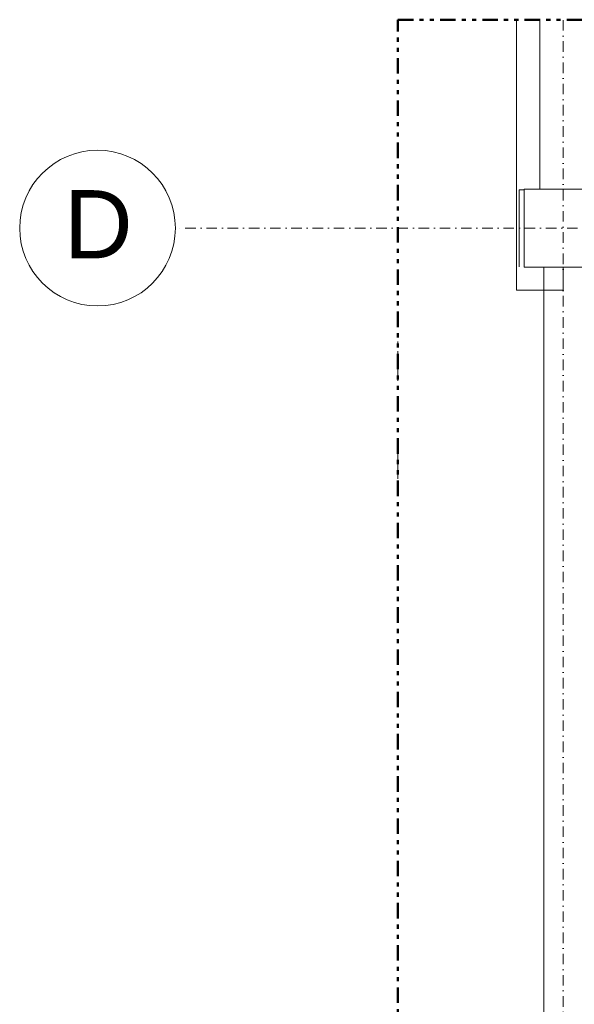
# Model space of a CAD drawing. Header units: millimetres. Extents: x -303 to 588072, y -379 to 357555.
# Tile 27 of 88: x 562460 to 562745, y 340144 to 340650. Entities that reach past the tile are written whole.
import ezdxf

# ---------------------------------------------------------------- set-up
doc = ezdxf.new("R2010")
doc.units = ezdxf.units.MM
doc.header["$LTSCALE"] = 0.15
doc.header["$MEASUREMENT"] = 0
for name, pattern in [('Kropki i Kreski', [72, 36, -18, 0, -18]), ('Przerywana podwójnie', [109.361107, 52.916665, -21.166666, 14.111111, -21.166666]), ('Przerywana potrójnie', [144.638884, 52.916665, -21.166666, 14.111111, -21.166666, 14.111111, -21.166666])]:
    doc.linetypes.add(name, pattern=pattern)
for name, color, linetype in [('2_instalacje pompownia.ISTN', 7, 'Continuous'), ('2_słupy.ISTN', 7, 'Continuous'), ('2_ściany wewnętrzne.ISTN', 7, 'Continuous'), ('2_ściany zewnętrzne.ISTN', 7, 'Continuous'), ('4_osie.ISTN', 7, 'Continuous'), ('5_opisy.K_IR', 7, 'Continuous'), ('RFD_3', 4, 'Continuous')]:
    doc.layers.add(name, color=color, linetype=linetype)
doc.styles.add('GENERATED_STYLE_1', font='arialbd.ttf')

# ---------------------------------------------------------------- blocks, each defined once
blk = doc.blocks.new('rfrefrffff')
at = {"layer": '2_instalacje pompownia.ISTN', "color": 252, "linetype": 'Przerywana podwójnie', "lineweight": 0}
for p, q in [((562654.7, 340481.59), (562654.7, 340484.59)), ((562654.7, 340477.75), (562654.7, 340479.75)), ((562654.7, 340464.37), (562654.7, 340475.37)), ((562654.7, 340423.8), (562654.7, 340430.2)), ((562654.7, 340414.16), (562654.7, 340422.16))]:
    blk.add_line(p, q, dxfattribs=at)
at = {"layer": '2_słupy.ISTN', "color": 252, "linetype": 'Continuous', "lineweight": 0, "flags": 128}
blk.add_lwpolyline([(562729.7, 340522.88), (562729.7, 339962.88)], dxfattribs=at)
at = {"layer": '2_ściany wewnętrzne.ISTN', "color": 252, "linetype": 'Continuous', "lineweight": 0, "flags": 128}
blk.add_lwpolyline([(562719.63, 340522.88), (562759.63, 340522.88), (562759.63, 340562.88), (562719.63, 340562.88)], close=True, dxfattribs=at)
for points in [[(562739.63, 340522.88), (562739.63, 340510.94)], [(562715.63, 340510.94), (562739.63, 340510.94)]]:
    blk.add_lwpolyline(points, dxfattribs=at)
at = {"layer": '2_ściany zewnętrzne.ISTN', "color": 252, "linetype": 'Continuous', "lineweight": 0, "flags": 128}
for points in [[(562715.63, 340649.94), (562715.63, 340522.94)], [(562727.63, 340562.88), (562727.63, 340649.94)], [(562719.63, 340562.54), (562716.95, 340562.54)], [(562716.95, 340562.54), (562716.95, 340522.94)], [(562715.63, 340510.94), (562715.63, 340522.94)]]:
    blk.add_lwpolyline(points, dxfattribs=at)
at = {"layer": '4_osie.ISTN', "color": 252, "linetype": 'Kropki i Kreski', "lineweight": 0}
blk.add_line((564414.73, 340542.88), (562540.38, 340542.88), dxfattribs=at)
at = {"layer": '4_osie.ISTN', "color": 252, "linetype": 'Continuous', "lineweight": 0}
blk.add_circle((562500.38, 340542.88), 40, dxfattribs=at)
at = {"layer": '4_osie.ISTN', "color": 252, "lineweight": 0, "insert": (562483.1, 340544.88), "char_height": 35, "attachment_point": 4, "style": 'GENERATED_STYLE_1'}
blk.add_mtext('{\\A1;\\fArial|b0|i0|c238|p38;D}', dxfattribs=at)

msp = doc.modelspace()

# ---------------------------------------------------------------- linework, layer by layer
at = {"layer": '4_osie.ISTN', "color": 252, "linetype": 'Kropki i Kreski', "lineweight": 0}
msp.add_line((562739.63, 339805.04), (562739.63, 340649.94), dxfattribs=at)
at = {"layer": '5_opisy.K_IR', "color": 190, "linetype": 'Przerywana potrójnie', "lineweight": 50}
msp.add_lwpolyline([(563464.7, 339862.88), (562654.7, 339862.88), (562654.7, 340649.94), (564414.73, 340649.94), (564414.73, 339862.88), (563464.7, 339862.88)], close=True, dxfattribs=at)

# ---------------------------------------------------------------- block references
at = {"layer": 'RFD_3', "color": 3}
msp.add_blockref('rfrefrffff', (0, 0), dxfattribs=at)

doc.saveas('drawing.dxf')
